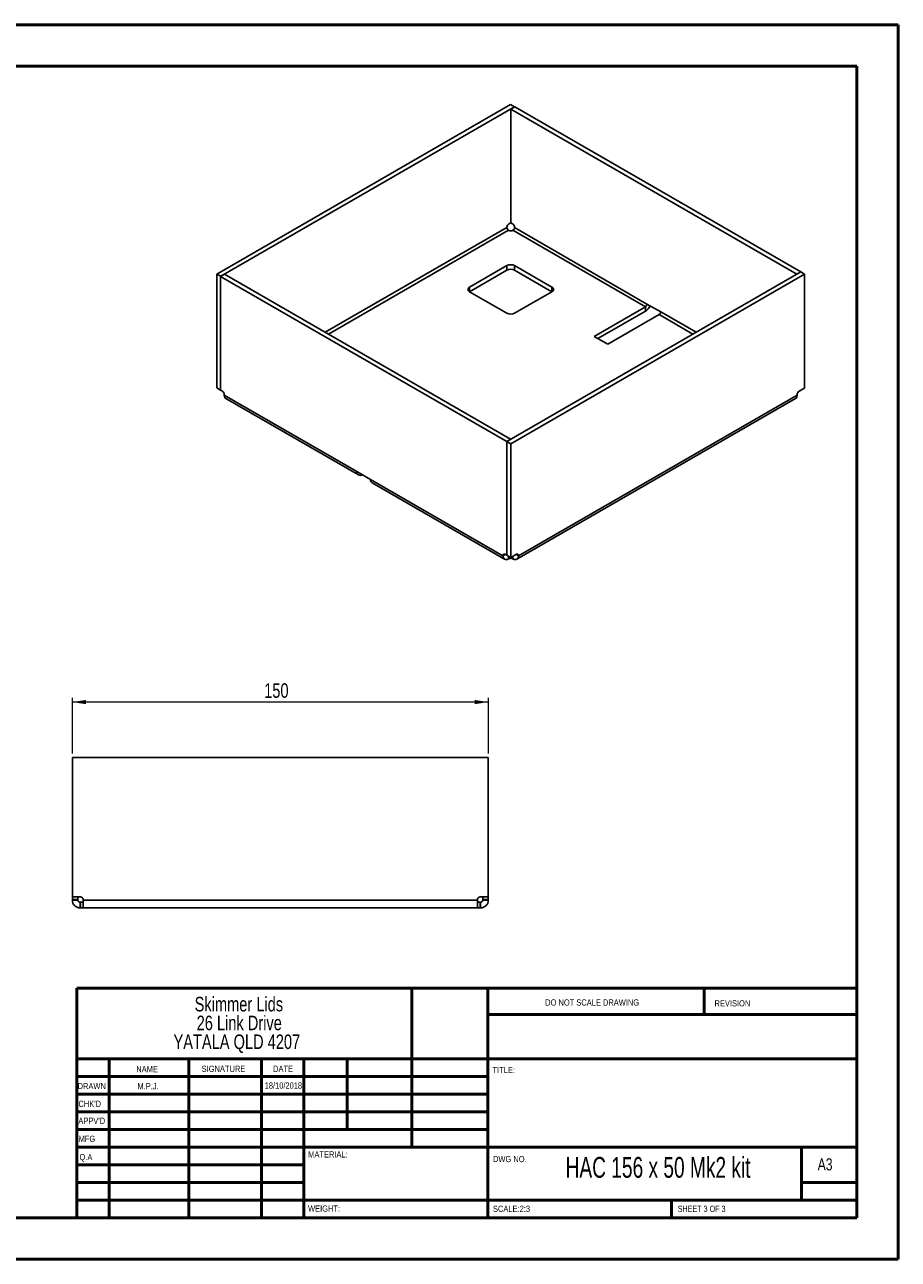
# Paper-space layout 'Sheet3' of a CAD drawing. Header units: millimetres. Extents: x 0 to 420, y 0 to 297.
# Tile 2 of 2: x 210 to 420, y 0 to 297. Entities that reach past the tile are written whole.
import ezdxf

# ---------------------------------------------------------------- set-up
doc = ezdxf.new("R2010")
doc.units = ezdxf.units.MM
doc.styles.add('SLDTEXTSTYLE0', font='TXT', dxfattribs={"width": 0.6875})
doc.styles.add('SLDTEXTSTYLE1', font='TXT', dxfattribs={"width": 0.75})
doc.dimstyles.new('SLDDIMSTYLE0', dxfattribs={"dimtxt": 3.5, "dimasz": 3.302, "dimexe": 0, "dimexo": 0.0625, "dimgap": 0.875, "dimtad": 1, "dimlfac": 1.5, "dimrnd": 1e-09, "dimzin": 12, "dimdsep": 46, "dimtxsty": 'SLDTEXTSTYLE1', "dimsah": 1, "dimcen": 0.09, "dimadec": 0, "dimazin": 3, "dimtfac": 1, "dimtofl": 0, "dimtmove": 0, "dimatfit": 3, "dimfxl": 1, "dimfrac": 2, "dimtolj": 1, "dimtzin": 12, "dimarcsym": 0})

# ---------------------------------------------------------------- blocks, each defined once
blk = doc.blocks.new('SW_NOTE_0_2')
at = {"color": 0, "linetype": 'Continuous', "lineweight": 0, "char_height": 3.5, "attachment_point": 2, "style": 'SLDTEXTSTYLE1'}
for s, insert in [('Skimmer Lids', (13.89, 4.51)), ('26 Link Drive', (13.98, -0.01)), ('YATALA QLD 4207', (13.4, -4.54))]:
    blk.add_mtext(s, dxfattribs=dict(at, insert=insert))
blk = doc.blocks.new('_D_6')
at = {"color": 7, "linetype": 'Continuous', "lineweight": 0}
for p, q in [((221.83, 121.93), (221.83, 135.26)), ((321.83, 134.26), (221.83, 134.26)), ((321.83, 121.93), (321.83, 135.26))]:
    blk.add_line(p, q, dxfattribs=at)
at = {"color": 7, "linetype": 'Continuous', "lineweight": 18}
for points in [[(221.83, 134.26), (225.13, 133.76), (225.13, 134.77)], [(321.83, 134.26), (318.53, 134.77), (318.53, 133.76)]]:
    blk.add_solid(points, dxfattribs=at)
at = {"color": 7, "linetype": 'Continuous', "lineweight": 18, "insert": (267.95, 138.78), "char_height": 3.5, "attachment_point": 1, "style": 'SLDTEXTSTYLE1'}
blk.add_mtext('150', dxfattribs=at)

psp = doc.layouts.new('Sheet3')

# ---------------------------------------------------------------- linework, layer by layer
at = {"color": 7, "linetype": 'Continuous', "lineweight": 50}
for p, q in [((0.3793, 297.2148), (420.3793, 297.2148)), ((420.3793, 0.2148), (420.3793, 297.2148)), ((10.3793, 287.2148), (410.3793, 287.2148)), ((410.3793, 287.2148), (410.3793, 10.2148)), ((222.8788, 65.4648), (410.0788, 65.4648)), ((222.8788, 65.4648), (222.8788, 10.2148)), ((303.4788, 65.4648), (303.4788, 27.2148)), ((321.6788, 65.4648), (321.6788, 10.2148)), ((373.6788, 59.0898), (373.6788, 65.4648)), ((410.0788, 59.0898), (321.6788, 59.0898)), ((410.0788, 48.4648), (222.8788, 48.4648)), ((230.6788, 48.4648), (230.6788, 10.2148)), ((249.8698, 48.4648), (249.8698, 10.2148)), ((267.2778, 48.4648), (267.2778, 10.2148)), ((277.4788, 10.2148), (277.4788, 48.4648)), ((287.8788, 31.4648), (287.8788, 48.4648)), ((321.6788, 44.2148), (222.8788, 44.2148)), ((321.6788, 39.9648), (222.8788, 39.9648)), ((321.6788, 35.7148), (222.8788, 35.7148)), ((321.6788, 31.4648), (222.8788, 31.4648)), ((277.4788, 27.2148), (222.8788, 27.2148)), ((277.4788, 27.2148), (410.0788, 27.2148)), ((397.0788, 14.4648), (397.0788, 27.2148)), ((277.4788, 22.9647), (222.8788, 22.9647)), ((277.4788, 18.7148), (222.8788, 18.7148)), ((410.0788, 18.7148), (397.0788, 18.7148)), ((222.8788, 14.4648), (410.3793, 14.4648)), ((365.8788, 10.2148), (365.8788, 14.4648)), ((10.3793, 10.2148), (410.3793, 10.2148)), ((0.3793, 0.2148), (420.3793, 0.2148))]:
    psp.add_line(p, q, dxfattribs=at)
at = {"color": 7, "linetype": 'Continuous', "lineweight": 25}
for p, q in [((327.1602, 278.0063), (256.5438, 237.2403)), ((328.1031, 277.4621), (257.4867, 236.6961)), ((327.1602, 278.0063), (328.1031, 277.4621)), ((327.231, 276.9314), (328.1738, 277.4757)), ((396.0089, 237.2267), (327.231, 276.9314)), ((327.231, 249.5496), (327.231, 276.9314)), ((328.1031, 277.4348), (328.1031, 277.4621)), ((396.9517, 237.771), (328.1738, 277.4757)), ((326.76, 249.3049), (327.231, 249.5768)), ((327.231, 249.5496), (327.6548, 249.3049)), ((326.2886, 248.4072), (282.64, 223.2095)), ((283.3943, 222.774), (326.6657, 247.754)), ((326.2886, 248.4072), (326.2886, 248.4884)), ((326.736, 247.7134), (326.6657, 247.754)), ((327.7491, 247.754), (327.6788, 247.7134)), ((327.7491, 247.754), (359.5929, 229.371)), ((328.1262, 248.4884), (328.1262, 248.4072)), ((359.97, 230.0242), (328.1262, 248.4072)), ((326.2646, 239.2495), (317.3079, 234.0789)), ((317.308, 232.9903), (326.2646, 238.1608)), ((326.2646, 239.2495), (326.2646, 238.1608)), ((326.3117, 196.9642), (396.9281, 237.7302)), ((337.1069, 234.0789), (328.1502, 239.2495)), ((328.1502, 239.2495), (328.1502, 238.1608)), ((328.1502, 238.1608), (337.1067, 232.9903)), ((396.0089, 237.2267), (396.9517, 237.771)), ((397.8709, 237.1859), (396.9281, 237.7302)), ((396.9517, 237.771), (396.9517, 237.7166)), ((256.5438, 237.2403), (257.4867, 236.6961)), ((256.5438, 209.8585), (256.5438, 237.2403)), ((258.4059, 237.1995), (257.4631, 236.6553)), ((257.4631, 236.6553), (326.241, 196.9506)), ((257.4631, 209.2734), (257.4631, 236.6553)), ((257.4867, 236.6689), (257.4867, 236.6961)), ((258.4059, 237.1995), (327.1838, 197.4949)), ((327.2545, 196.4199), (397.8709, 237.1859)), ((396.0089, 237.1995), (396.0089, 237.2267)), ((397.8709, 209.8041), (397.8709, 237.1859)), ((317.3079, 234.0789), (317.3079, 232.9904)), ((317.3079, 232.9904), (326.2646, 227.8198)), ((328.1502, 227.8198), (337.1069, 232.9904)), ((337.1069, 234.0789), (337.1069, 232.9904)), ((359.5929, 229.371), (347.2421, 222.241)), ((359.5929, 229.371), (359.5929, 228.2823)), ((363.2698, 228.1192), (359.97, 230.0242)), ((359.5929, 228.2823), (348.185, 221.6967)), ((350.5419, 220.3361), (362.8927, 227.466)), ((362.8927, 227.466), (371.0204, 222.774)), ((371.7747, 223.2095), (363.2698, 228.1192)), ((347.2421, 222.241), (350.5419, 220.3361)), ((256.5438, 209.8585), (257.4631, 209.3279)), ((257.8869, 209.0288), (257.4631, 209.2734)), ((258.3583, 208.1311), (258.3583, 208.2123)), ((258.3583, 208.1311), (290.2021, 189.7481)), ((396.0564, 208.1311), (329.069, 169.4601)), ((396.0564, 208.1311), (396.0564, 208.2123)), ((396.5278, 209.0288), (397.8709, 209.8041)), ((258.745, 207.2764), (290.5888, 188.8934)), ((328.6823, 168.6054), (395.6698, 207.2764)), ((327.1838, 197.4949), (326.241, 196.9506)), ((326.241, 169.5688), (326.241, 196.9506)), ((327.2545, 196.4199), (326.3117, 196.9642)), ((326.3117, 169.5824), (326.3117, 196.9642)), ((327.1838, 197.4677), (327.1838, 197.4949)), ((327.2545, 169.0381), (327.2545, 196.4199)), ((290.2021, 189.7481), (293.502, 187.8431)), ((291.5221, 188.9861), (291.5221, 188.9858)), ((291.5223, 188.986), (291.5221, 188.9858)), ((293.502, 187.8431), (325.3458, 169.4601)), ((293.8886, 186.9885), (325.7324, 168.6054)), ((325.3458, 169.5412), (325.8172, 169.8134)), ((325.3458, 169.4601), (325.8875, 169.7728)), ((325.3458, 169.5412), (325.3458, 169.4601)), ((326.241, 169.5688), (325.8172, 169.8135)), ((326.241, 169.5688), (326.3117, 169.6096)), ((327.2545, 169.0381), (326.3117, 169.5824)), ((326.6657, 168.6978), (326.6657, 169.3781)), ((326.736, 168.7384), (326.736, 169.3375)), ((328.5976, 169.8135), (327.2545, 169.0381)), ((327.7491, 168.6978), (327.7491, 169.3236)), ((329.069, 169.4601), (328.5272, 169.7728)), ((329.069, 169.5412), (328.5975, 169.8134)), ((329.069, 169.4601), (329.069, 169.5412)), ((326.6657, 168.6978), (326.736, 168.7384)), ((327.6788, 168.7384), (327.6788, 169.283)), ((327.6788, 168.7384), (327.7491, 168.6978)), ((221.8279, 87.3977), (221.8279, 120.9316)), ((221.8945, 120.9316), (221.8279, 120.9316)), ((221.8945, 87.3977), (221.8945, 120.9316)), ((221.8945, 120.9316), (321.7612, 120.9316)), ((321.7612, 87.3977), (321.7612, 120.9316)), ((321.7612, 120.9316), (321.8279, 120.9316)), ((321.8279, 120.9316), (321.8279, 87.3977)), ((221.8279, 87.3977), (221.8945, 87.3977)), ((221.8279, 87.3977), (221.8279, 86.731)), ((221.8279, 86.731), (223.1612, 86.731)), ((221.8279, 86.731), (221.8279, 86.6316)), ((221.8279, 86.6316), (223.1612, 86.6316)), ((223.794, 87.3977), (221.8945, 87.3977)), ((223.1612, 87.3977), (223.1612, 86.731)), ((223.1612, 86.731), (223.1612, 86.6316)), ((224.4606, 86.6316), (224.4606, 86.731)), ((319.1951, 86.6316), (224.4606, 86.6316)), ((319.1951, 86.6316), (319.1951, 86.731)), ((319.8618, 87.3977), (321.7612, 87.3977)), ((320.4945, 86.731), (320.4945, 87.3977)), ((321.8279, 86.731), (320.4945, 86.731)), ((320.4945, 86.6316), (320.4945, 86.731)), ((321.8279, 86.6316), (320.4945, 86.6316)), ((321.8279, 87.3977), (321.7612, 87.3977)), ((321.8279, 86.731), (321.8279, 87.3977)), ((321.8279, 86.6316), (321.8279, 86.731)), ((223.6945, 84.7649), (223.6945, 86.0983)), ((223.6945, 86.0983), (223.794, 86.0983)), ((223.6945, 84.7649), (223.794, 84.7649)), ((223.794, 84.7649), (223.794, 86.0983)), ((223.794, 86.0983), (224.4606, 86.0983)), ((223.794, 84.7649), (224.4606, 84.7649)), ((319.1951, 84.7649), (224.4606, 84.7649)), ((319.1951, 86.0983), (319.8618, 86.0983)), ((319.1951, 84.7649), (319.8618, 84.7649)), ((319.8618, 84.7649), (319.8618, 86.0983)), ((319.8618, 86.0983), (319.9612, 86.0983)), ((319.8618, 84.7649), (319.9612, 84.7649)), ((319.9612, 84.7649), (319.9612, 86.0983))]:
    psp.add_line(p, q, dxfattribs=at)
for centre, radius, start, end in [((327.312, 248.4418), 1.0245, 122.605478, 177.394522), ((327.2074, 248.6233), 1.0247, 242.609672, 297.390328), ((327.1027, 248.4418), 1.0245, 2.605478, 57.394522), ((327.2074, 237.4299), 2.0494, 62.609672, 117.390328), ((327.2074, 236.3412), 2.0494, 62.609672, 117.390328), ((317.5145, 233.5347), 0.5822, 110.783421, 249.216579), ((336.9003, 233.5347), 0.5822, 290.783421, 69.216579), ((359.1512, 230.0614), 0.8196, 302.605478, 357.394522), ((358.0524, 230.6872), 2.856, 302.641062, 337.7401), ((327.2074, 229.6394), 2.0494, 242.609672, 297.390328), ((362.451, 228.1565), 0.8196, 302.605478, 357.394522), ((257.3349, 208.1657), 1.0245, 2.605478, 57.394522), ((397.0799, 208.1657), 1.0245, 122.605478, 177.394522), ((291.0068, 189.6175), 0.8152, 170.785963, 309.203285), ((294.4166, 187.7421), 0.9202, 173.701152, 234.986667), ((325.6331, 169.5879), 0.2911, 50.796715, 189.214037), ((328.7816, 169.5879), 0.2911, 350.785963, 129.203285), ((327.2074, 167.8286), 1.0247, 62.609672, 117.390328), ((223.794, 86.731), 0.6667, 0, 90), ((319.8618, 86.731), 0.6667, 90, 180)]:
    psp.add_arc(centre, radius, start, end, dxfattribs=at)
for points, knots in [([(326.6657, 247.754), (326.567, 247.811), (326.4688, 247.9146), (326.3292, 248.1564), (326.2886, 248.2932), (326.2886, 248.4072)], [0, 0, 0, 0, 0.5, 0.5, 1, 1, 1, 1]), ([(328.1262, 248.4072), (328.1262, 248.2932), (328.0856, 248.1564), (327.9459, 247.9146), (327.8478, 247.811), (327.7491, 247.754)], [0, 0, 0, 0, 0.5, 0.5, 1, 1, 1, 1]), ([(258.745, 207.2765), (258.745, 207.2765), (258.6022, 207.3042), (258.4261, 207.585), (258.3809, 207.949), (258.3583, 208.1311)], [0, 0, 0, 0, 0.00010213, 0.50005106, 1, 1, 1, 1]), ([(396.0564, 208.1311), (396.0339, 207.949), (395.9887, 207.585), (395.8125, 207.3042), (395.6698, 207.2765), (395.6697, 207.2765)], [0, 0, 0, 0, 0.49994894, 0.99989787, 1, 1, 1, 1]), ([(325.3458, 169.4601), (325.3458, 169.2606), (325.3801, 169.0809), (325.5123, 168.7886), (325.6102, 168.676), (325.8545, 168.5349), (326.0009, 168.5065), (326.3202, 168.5381), (326.4929, 168.5981), (326.6657, 168.6978)], [0, 0, 0, 0, 0.25, 0.25, 0.5, 0.5, 0.75, 0.75, 1, 1, 1, 1]), ([(327.7491, 168.6978), (327.9219, 168.5981), (328.0946, 168.5381), (328.4138, 168.5065), (328.5602, 168.5349), (328.8046, 168.676), (328.9024, 168.7886), (329.0347, 169.0809), (329.069, 169.2606), (329.069, 169.4601)], [0, 0, 0, 0, 0.25, 0.25, 0.5, 0.5, 0.75, 0.75, 1, 1, 1, 1]), ([(221.8279, 86.6316), (221.8279, 86.3873), (221.8765, 86.143), (222.0635, 85.6915), (222.2018, 85.4844), (222.5474, 85.1389), (222.7545, 85.0005), (223.2059, 84.8135), (223.4502, 84.7649), (223.6945, 84.7649)], [0, 0, 0, 0, 0.25, 0.25, 0.5, 0.5, 0.75, 0.75, 1, 1, 1, 1]), ([(223.1612, 86.6316), (223.1612, 86.492), (223.2187, 86.3532), (223.4162, 86.1557), (223.5549, 86.0983), (223.6945, 86.0983)], [0, 0, 0, 0, 0.5, 0.5, 1, 1, 1, 1]), ([(224.4606, 84.7649), (224.4606, 84.7649), (224.4606, 84.8135), (224.4606, 85.0005), (224.4606, 85.1389), (224.4606, 85.4844), (224.4606, 85.6915), (224.4606, 86.143), (224.4606, 86.3873), (224.4606, 86.6316)], [0, 0, 0, 0, 0.25, 0.25, 0.5, 0.5, 0.75, 0.75, 1, 1, 1, 1]), ([(319.1951, 86.6316), (319.1951, 86.3873), (319.1951, 86.143), (319.1951, 85.6915), (319.1951, 85.4844), (319.1951, 85.1389), (319.1951, 85.0005), (319.1951, 84.8135), (319.1951, 84.7649), (319.1951, 84.7649)], [0, 0, 0, 0, 0.25, 0.25, 0.5, 0.5, 0.75, 0.75, 1, 1, 1, 1]), ([(319.9612, 86.0983), (320.1008, 86.0983), (320.2396, 86.1557), (320.4371, 86.3532), (320.4945, 86.492), (320.4945, 86.6316)], [0, 0, 0, 0, 0.5, 0.5, 1, 1, 1, 1]), ([(319.9612, 84.7649), (320.2056, 84.7649), (320.4498, 84.8135), (320.9013, 85.0005), (321.1084, 85.1389), (321.4539, 85.4844), (321.5923, 85.6915), (321.7793, 86.143), (321.8279, 86.3873), (321.8279, 86.6316)], [0, 0, 0, 0, 0.25, 0.25, 0.5, 0.5, 0.75, 0.75, 1, 1, 1, 1])]:
    psp.add_open_spline(points, degree=3, knots=knots, dxfattribs=at)

# ---------------------------------------------------------------- block references
at = {"color": 7, "linetype": 'Continuous', "lineweight": 0}
psp.add_blockref('SW_NOTE_0_2', (247.9727, 58.8388), dxfattribs=at)

# ---------------------------------------------------------------- texts
for s, insert, char_height, attachment_point, style in [('DO NOT SCALE DRAWING', (335.4935, 62.7478), 1.5, 1, 'SLDTEXTSTYLE1'), ('REVISION', (376.2064, 62.5497), 1.5, 1, 'SLDTEXTSTYLE1'), ('NAME', (237.2011, 46.7163), 1.5, 1, 'SLDTEXTSTYLE1'), ('SIGNATURE', (252.9124, 46.7765), 1.5, 1, 'SLDTEXTSTYLE1'), ('DATE', (270.0935, 46.791), 1.5, 1, 'SLDTEXTSTYLE1'), ('TITLE:', (322.835, 46.4931), 1.5, 1, 'SLDTEXTSTYLE1'), ('DRAWN', (223.091, 42.6445), 1.5, 1, 'SLDTEXTSTYLE1'), ('M.P.J.', (240.0366, 42.5981), 1.4986, 2, 'SLDTEXTSTYLE1'), ('18/10/2018', (272.564, 42.7739), 1.4986, 2, 'SLDTEXTSTYLE1'), ("CHK'D", (223.2893, 38.3692), 1.5, 1, 'SLDTEXTSTYLE1'), ("APPV'D", (223.2806, 34.2791), 1.5, 1, 'SLDTEXTSTYLE1'), ('MFG', (223.334, 29.9485), 1.5, 1, 'SLDTEXTSTYLE1'), ('Q.A', (223.5479, 25.5644), 1.5, 1, 'SLDTEXTSTYLE1'), ('MATERIAL:', (278.5247, 26.2008), 1.5, 1, 'SLDTEXTSTYLE1'), ('DWG NO.', (322.9528, 25.0834), 1.5, 1, 'SLDTEXTSTYLE1'), ('HAC 156 x 50 Mk2 kit', (362.6283, 24.8313), 5, 2, 'SLDTEXTSTYLE0'), ('A3', (400.9998, 24.5152), 2.91042, 1, 'SLDTEXTSTYLE1'), ('WEIGHT:', (278.4967, 13.1641), 1.4986, 1, 'SLDTEXTSTYLE1'), ('SCALE:2:3', (322.9528, 13.1149), 1.5, 1, 'SLDTEXTSTYLE1'), ('SHEET 3 OF 3', (367.3571, 13.1149), 1.5, 1, 'SLDTEXTSTYLE0')]:
    psp.add_mtext(s, dxfattribs=dict(at, insert=insert, char_height=char_height, attachment_point=attachment_point, style=style))

# ---------------------------------------------------------------- dimensions: what is measured, and where the dimension line sits
at = {"color": 7, "linetype": 'Continuous', "lineweight": 18}
dim = psp.add_linear_dim(base=(221.8279, 134.2649), p1=(321.8279, 120.9316), p2=(221.8279, 120.9316), dimstyle='SLDDIMSTYLE0', dxfattribs=at)
dim.commit()
dim.dimension.update_dxf_attribs({"geometry": '_D_6', "text_midpoint": (271.8279, 134.2649), "dimtype": 160})

doc.saveas('drawing.dxf')
